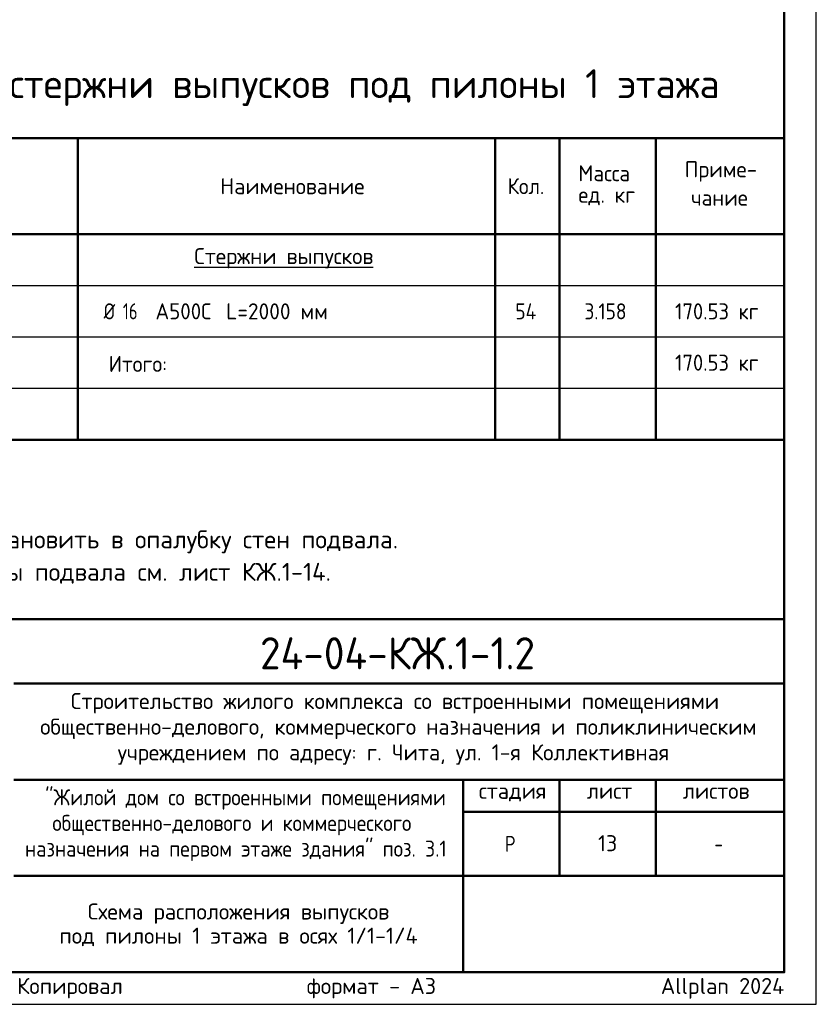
# Model space of a CAD drawing. Header units: millimetres. Extents: x 0 to 42000, y 0 to 29700.
# Tile 3 of 6: x 29593 to 42000, y 0 to 15342. Entities that reach past the tile are written whole.
import ezdxf

# ---------------------------------------------------------------- set-up
doc = ezdxf.new("R2010")
doc.units = ezdxf.units.MM
doc.layers.add('Standard', color=7, linetype='Continuous', lineweight=25)
doc.layers.add('Надписи', color=7, linetype='Continuous', lineweight=25)
doc.styles.add('ISOCPEUR', font='txt')

msp = doc.modelspace()

# ---------------------------------------------------------------- linework, layer by layer
at = {"layer": 'Standard', "color": 7, "linetype": 'Continuous', "lineweight": 50, "transparency": 33554687}
for p, q in [((41500, 13498), (23000, 13498)), ((30500, 13498), (30500, 11998)), ((37000, 13498), (37000, 11998)), ((38000, 13498), (38000, 11998)), ((39500, 13498), (39500, 11998)), ((41500, 13498), (41500, 11998)), ((41500, 11998), (23000, 11998)), ((30500, 11998), (30500, 8798)), ((37000, 11998), (37000, 8798)), ((38000, 11998), (38000, 8798)), ((39500, 11998), (39500, 8798)), ((41500, 11998), (41500, 8798)), ((41500, 8798), (23000, 8798)), ((23000, 6000), (41500, 6000)), ((29500, 5000), (41500, 5000)), ((29500, 3500), (41500, 3500)), ((36500, 2000), (36500, 3500)), ((38000, 2000), (38000, 3500)), ((39500, 2000), (39500, 3500)), ((36500, 3000), (41500, 3000)), ((29500, 2000), (41500, 2000)), ((36500, 500), (36500, 2000)), ((36500, 500), (36500, 2000))]:
    msp.add_line(p, q, dxfattribs=at)
at = {"layer": 'Standard', "color": 7, "linetype": 'Continuous', "lineweight": -3, "transparency": 33554687}
for p, q in [((41500, 11198), (23000, 11198)), ((41500, 10398), (23000, 10398)), ((41500, 9598), (23000, 9598))]:
    msp.add_line(p, q, dxfattribs=at)
at = {"layer": 'Standard', "color": 7, "linetype": 'Continuous', "lineweight": 25, "transparency": 33554687}
for p, q in [((41500, 500), (41500, 6000)), ((23000, 500), (41500, 500)), ((23000, 500), (41500, 500)), ((23000, 500), (41500, 500))]:
    msp.add_line(p, q, dxfattribs=at)
msp.add_lwpolyline([(0, 0), (42000, 0), (42000, 29700), (0, 29700), (0, 0)], close=True, dxfattribs=at)
at = {"layer": 'Standard', "color": 7, "linetype": 'Continuous', "lineweight": 50, "transparency": 33554687}
msp.add_lwpolyline([(2000, 29200), (41500, 29200), (41500, 500), (2000, 500), (2000, 29200)], close=True, dxfattribs=at)
at = {"layer": 'Standard', "color": 7, "linetype": 'Continuous', "lineweight": 13, "transparency": 33554687}
msp.add_lwpolyline([(41500, 29200), (23000, 29200), (23000, 6000), (41500, 6000), (41500, 29200)], dxfattribs=at)
at = {"layer": 'Standard', "color": 7, "linetype": 'Continuous', "lineweight": 50, "transparency": 33554687}
msp.add_lwpolyline([(21000, 17098), (21000, 6000), (41500, 6000), (41500, 17098), (21000, 17098)], dxfattribs=at)
at = {"layer": 'Standard', "color": 7, "linetype": 'Continuous', "lineweight": 25, "transparency": 33554687}
msp.add_lwpolyline([(41500, 6000), (23000, 6000), (23000, 500), (41500, 500), (41500, 6000)], dxfattribs=at)

# ---------------------------------------------------------------- texts
at = {"layer": 'Standard', "color": 7, "linetype": 'Continuous', "lineweight": 50, "transparency": 33554687, "attachment_point": 7, "style": 'ISOCPEUR'}
for s, insert, char_height, width in [('\\W0.99;Спецификация на стержни выпусков под пилоны 1 этажа', (24060, 13998), 450, 16594.42), ('\\W0.94;24-04-КЖ.1-1.2', (33335, 5218), 500, 4831.97)]:
    msp.add_mtext(s, dxfattribs=dict(at, insert=insert, char_height=char_height, width=width))
at = {"layer": 'Standard', "color": 7, "linetype": 'Continuous', "lineweight": 25, "transparency": 33554687, "char_height": 250, "attachment_point": 7, "style": 'ISOCPEUR'}
for s, insert, width in [('\\W0.95;Масса', (38294, 12825), 1043.43), ('\\W0.96;Приме-', (39950, 12819), 1218.74), ('\\W0.98;Наименование', (32717, 12623), 2320.66), ('\\W0.93;Кол.', (37191, 12623), 740.2), ('\\W0.95;ед. кг', (38294, 12450), 1042.91), ('\\W0.95;чание', (40050, 12444), 1017.69), ('\\W0.98;{\\LСтержни выпусков}', (32312, 11466), 2996.16), ('\\W0.83;Ø', (30900, 10673), 354.18), ('\\W0.75;16', (31199, 10673), 393.57), ('\\W0.95;А500С', (31707, 10673), 1042.9), ('\\W0.97;L=2000 мм', (32808, 10673), 1720.16), ('\\W0.88;54', (37312, 10673), 484.99), ('\\W0.88;3.158', (38388, 10673), 834.26), ('\\W0.93;170.53 кг', (39800, 10673), 1515.71), ('\\W0.93;170.53 кг', (39800, 9873), 1515.71), ('\\W0.95;Итого:', (30979, 9854), 1143.46), ('\\W0.99;Строительство жилого комплекса со встроенными помещениями', (30388, 4533), 10343.94), ('\\W0.99;общественно-делового, коммерческого назначения и поликлиническим', (29912, 4133), 11292.27), ('\\W0.99;учреждением по адресу: г. Чита, ул. 1-я Коллективная', (31119, 3733), 8881.18), ('\\W0.90;"Жилой дом со встроенными помещениями', (29989, 3033), 6132.51), ('\\W0.90;общественно-делового и коммерческого', (30102, 2633), 5904.55), ('\\W0.99;стадия    лист     листов', (36743, 3162), 4372.59), ('\\W0.90;назначения на первом этаже здания" поз. 3.1', (29676, 2233), 6756.08), ('\\W0.80;Р', (37150, 2375), 299.86), ('\\W0.78;-', (40412, 2375), 272.01)]:
    msp.add_mtext(s, dxfattribs=dict(at, insert=insert, width=width))
at = {"layer": 'Standard', "color": 7, "linetype": 'Continuous', "lineweight": 13, "transparency": 33554687, "insert": (23000, 7891), "char_height": 280, "width": 12730.9, "attachment_point": 1, "line_spacing_factor": 1.084337}
msp.add_mtext('\\A1;{\\fISOCPEUR|i0|b0;\\H279.999995;\\W1.000000;\\C7;1. Общие указания см. листы КЖ.1-1.}\\P{\\fISOCPEUR|i0|b0;\\H279.999995;\\W1.000000;\\C7;2. Выпуски под пилоны 1 этажа установить в опалубку стен подвала.}\\P{\\fISOCPEUR|i0|b0;\\H279.999995;\\W1.000000;\\C7;3. Ведомость расхода стали на стены подвала см. лист КЖ.1-14.}\\P', dxfattribs=at)
at = {"layer": 'Standard', "color": 7, "linetype": 'Continuous', "lineweight": 25, "transparency": 33554687, "insert": (33000, 1571), "char_height": 250, "width": 5691.88, "attachment_point": 2, "line_spacing_factor": 0.903614}
msp.add_mtext('\\A1;{\\fISOCPEUR|i0|b0;\\H250.000000;\\W1.000000;\\C7;Схема расположения выпусков}\\P{\\fISOCPEUR|i0|b0;\\H250.000000;\\W1.000000;\\C7;под пилоны 1 этажа в осях 1/1-1/4}\\P', dxfattribs=at)
at = {"layer": 'Standard', "color": 8, "linetype": 'Continuous', "lineweight": 13, "transparency": 33554687, "insert": (41500, 248), "char_height": 250, "width": 11749.46, "attachment_point": 6, "style": 'ISOCPEUR'}
msp.add_mtext('\\A1;{\\fISOCPEUR|i0|b0;\\H250.000000;\\W1.000000;\\C8;Копировал                  формат - А3                      Allplan 2024}\\P', dxfattribs=at)
at = {"layer": 'Надписи', "color": 7, "linetype": 'Continuous', "lineweight": 13, "transparency": 33554687, "insert": (38750, 2510), "char_height": 250, "width": 393.75, "attachment_point": 5, "style": 'ISOCPEUR'}
msp.add_mtext('\\A1;{\\fISOCPEUR|i0|b0;\\H250.000000;\\W1.000000;\\C7;13}\\P', dxfattribs=at)

doc.saveas('drawing.dxf')
